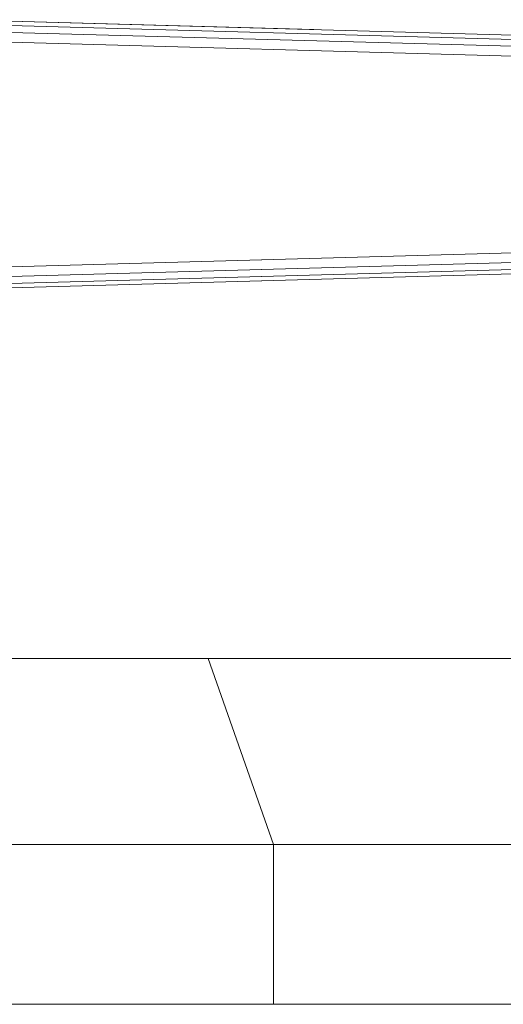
# Model space of a CAD drawing. Header units: millimetres. Extents: x 1 to 3476, y -521 to 159.
# Tile 76 of 130: x 2228 to 2240, y 133 to 159. Entities that reach past the tile are written whole.
import ezdxf

# ---------------------------------------------------------------- set-up
doc = ezdxf.new("R2010")
doc.units = ezdxf.units.MM
doc.layers.add('VG491211CA_dwg', color=8, linetype='Continuous', lineweight=9)

# ---------------------------------------------------------------- blocks, each defined once
blk = doc.blocks.new('VG491211CA_dwg-300031-Zachód')
at = {"color": 18, "lineweight": 9}
for p, q in [((336.752, 156.985), (268.319, 158.872)), ((277.951, 158.611), (268.319, 158.872)), ((336.801, 156.871), (268.529, 158.754)), ((268.655, 158.564), (336.831, 156.683)), ((268.697, 158.3), (336.841, 156.42)), ((336.841, 154.125), (268.697, 152.245)), ((336.831, 153.862), (268.699, 151.983)), ((268.707, 151.796), (336.801, 153.674)), ((268.72, 151.684), (336.752, 153.561)), ((267.89, 141.816), (275.126, 141.816)), ((275.126, 141.816), (286.005, 141.816)), ((275.126, 141.816), (276.876, 136.847)), ((267.89, 136.847), (276.876, 136.847)), ((276.876, 136.847), (289.439, 136.847)), ((276.876, 136.847), (276.876, 132.579)), ((516.415, 132.579), (5.055, 132.579))]:
    blk.add_line(p, q, dxfattribs=at)

msp = doc.modelspace()

# ---------------------------------------------------------------- block references
at = {"layer": 'VG491211CA_dwg', "color": 18}
msp.add_blockref('VG491211CA_dwg-300031-Zachód', (1957.467, 0), dxfattribs=at)

doc.saveas('drawing.dxf')
